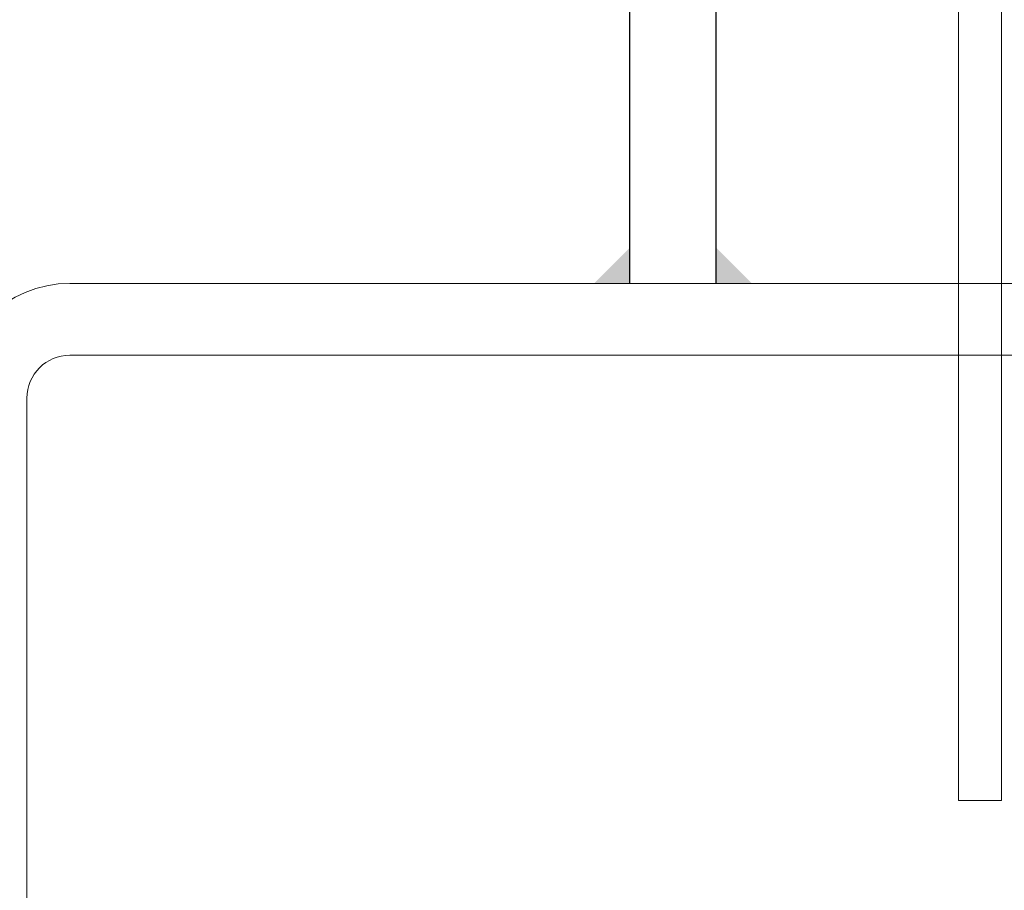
# Model space of a CAD drawing. Header units: inches. Extents: x -647532 to 3008597, y -136987 to 2557681.
# Tile 120 of 153: x 49896 to 50033, y 48568 to 48689. Entities that reach past the tile are written whole.
import ezdxf
from ezdxf import colors
from ezdxf.entities.mleader import LeaderData, LeaderLine
from ezdxf.enums import TextEntityAlignment as Align
from ezdxf.math import Vec2, Vec3

# ---------------------------------------------------------------- set-up
doc = ezdxf.new("R2010")
doc.units = ezdxf.units.IN
doc.header["$MEASUREMENT"] = 0
doc.layers.add('ARCH', color=8, linetype='Continuous')
for name, color, linetype, lineweight in [('FURN', 8, 'Continuous', 5), ('FURN-HATCH', 8, 'Continuous', 5), ('YD-EXTERNAL 1', 8, 'Continuous', 5)]:
    doc.layers.add(name, color=color, linetype=linetype, lineweight=lineweight)
doc.styles.add('ARIAL', font='arial.ttf')
doc.styles.get("Standard").update_dxf_attribs({"font": 'arial.ttf'})

# ---------------------------------------------------------------- blocks, each defined once
blk = doc.blocks.new('BIAL-IT1I-KGD-001-IN-DWG-141 LEVEL 2 - OVERALL FIRE EXIT PLAN$0$A$C258E6B3D')
for p, q in [((365.52, 4910.44), (365.52, 4742.44)), ((375.52, 4910.44), (375.52, 4742.44)), ((381.52, 4736.44), (749.52, 4736.44))]:
    blk.add_line(p, q)
at = {"lineweight": -3, "ltscale": 1000}
for p, q in [((365.52, 4832.44), (250.52, 4832.44)), ((365.52, 4820.44), (250.52, 4820.44))]:
    blk.add_line(p, q, dxfattribs=at)
for radius in [16, 6]:
    blk.add_arc((381.52, 4742.44), radius, 180, 270)
for points in [[(365.52, 4832.44), (365.52, 4837.44), (360.52, 4832.44)], [(365.52, 4820.44), (365.52, 4815.44), (360.52, 4820.44)]]:
    blk.add_solid(points)
blk = doc.blocks.new('BIAL-IT1I-KGD-001-IN-DWG-141 LEVEL 2 - OVERALL FIRE EXIT PLAN$0$TYPE 2')
blk.add_line((4082, 52.8), (4082, 58.8))
blk.add_lwpolyline([(4082, 52.8), (118, 52.8), (118, 58.8), (4082, 58.8)])
blk = doc.blocks.new('_TagSlot')
at = {"color": 0, "linetype": 'ByBlock', "lineweight": -2, "transparency": 16777216}
for p, q in [((-4, 4), (4, 4)), ((-4, -4), (4, -4))]:
    blk.add_line(p, q, dxfattribs=at)
for centre, start, end in [((-4, 0), 90, 270), ((4, 0), 270, 90)]:
    blk.add_arc(centre, 4, start, end, dxfattribs=at)
at = {"layer": 'FURN', "color": 0, "transparency": 16777216, "style": 'ARIAL'}
blk.add_attdef('M-01', text='', height=2.5, dxfattribs=at).set_placement((0, -1.5), align=Align.CENTER)
blk = doc.blocks.new('_DotSmall')
at = {"color": 0, "linetype": 'ByBlock', "const_width": 0.5}
blk.add_lwpolyline([(-0.0625, 0, 1), (0.0625, 0, 1)], format="xyb", close=True, dxfattribs=at)
blk = doc.blocks.new('ARCH')
at = {"layer": 'YD-EXTERNAL 1', "rotation": 269.9999999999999}
for name, p in [('BIAL-IT1I-KGD-001-IN-DWG-141 LEVEL 2 - OVERALL FIRE EXIT PLAN$0$TYPE 2', (49974.044, 52662.363)), ('BIAL-IT1I-KGD-001-IN-DWG-141 LEVEL 2 - OVERALL FIRE EXIT PLAN$0$A$C258E6B3D', (45160.642, 49017.883))]:
    blk.add_blockref(name, p, dxfattribs=at)
at = {"layer": 'FURN-HATCH', "linetype": 'Continuous'}
ml = blk.add_multileader_block('Standard', dxfattribs=at)
ml.set_content('_TagSlot', color=256, scale=-11.71875)
ml.set_attribute('M-01', 'VNR1', width=0)
ml.set_leader_properties(color=256, linetype='ByLayer', lineweight=-1)
ml.set_arrow_properties(name='DOTSMALL')
ml.build(insert=Vec2(0, 0))
ml.multileader.update_dxf_attribs({"dogleg_length": 115.809, "arrow_head_size": 28.235})
ctx = ml.context
ctx.base_point, ctx.char_height, ctx.arrow_head_size, ctx.landing_gap_size, ctx.plane_origin = Vec3(101476.346, 52296.962), 200, 28.235, 4, Vec3(100757.024, 52076.672)
notes = []
notes.append((ctx, [(0, (0, 0, 0), (0, 0), (1, 0), 1, [])]))
ctx.block.insert, ctx.block.rotation, ctx.block.scale = Vec3(101570.096, 52296.962), 3.1415927, Vec3(-11.71875, 11.71875, 11.71875)
ml = blk.add_multileader_block('Standard', dxfattribs=at)
ml.set_content('_TagSlot', color=256, scale=-11.71875)
ml.set_attribute('M-01', 'VNR1', width=0)
ml.set_leader_properties(color=256, linetype='ByLayer', lineweight=-1)
ml.set_arrow_properties(name='DOTSMALL')
ml.build(insert=Vec2(0, 0))
ml.multileader.update_dxf_attribs({"dogleg_length": 115.809, "arrow_head_size": 28.235})
ctx = ml.context
ctx.base_point, ctx.char_height, ctx.arrow_head_size, ctx.landing_gap_size, ctx.plane_origin = Vec3(97954.669, 52254.917), 200, 28.235, 4, Vec3(97235.347, 52034.627)
notes.append((ctx, [(0, (0, 0, 0), (0, 0), (1, 0), 1, [])]))
ctx.block.insert, ctx.block.rotation, ctx.block.scale = Vec3(98048.419, 52254.917), 3.1415927, Vec3(-11.71875, 11.71875, 11.71875)
ml = blk.add_multileader_block('Standard', dxfattribs=at)
ml.set_content('_TagSlot', color=256, scale=-11.71875)
ml.set_attribute('M-01', 'VNR1', width=0)
ml.set_leader_properties(color=256, linetype='ByLayer', lineweight=-1)
ml.set_arrow_properties(name='DOTSMALL')
ml.build(insert=Vec2(0, 0))
ml.multileader.update_dxf_attribs({"dogleg_length": 115.809, "arrow_head_size": 28.235})
ctx = ml.context
ctx.base_point, ctx.char_height, ctx.arrow_head_size, ctx.landing_gap_size, ctx.plane_origin = Vec3(99751.234, 51693.272), 200, 28.235, 4, Vec3(99031.911, 51472.982)
notes.append((ctx, [(0, (0, 0, 0), (0, 0), (1, 0), 1, [])]))
ctx.block.insert, ctx.block.rotation, ctx.block.scale = Vec3(99844.984, 51693.272), 3.1415927, Vec3(-11.71875, 11.71875, 11.71875)
for ctx, leaders in notes:
    for number, flags, end, landing, length, lines in leaders:
        leader = LeaderData()
        leader.index, (leader.has_last_leader_line, leader.has_dogleg_vector, leader.attachment_direction) = number, flags
        leader.last_leader_point, leader.dogleg_vector, leader.dogleg_length = Vec3(end), Vec3(landing), length
        for number, points, colour, breaks in lines:
            line = LeaderLine()
            line.index, line.vertices, line.color, line.breaks = number, Vec3.list(points), colors.encode_raw_color(colour), breaks
            leader.lines.append(line)
        ctx.leaders.append(leader)

msp = doc.modelspace()

# ---------------------------------------------------------------- block references
at = {"layer": 'ARCH'}
msp.add_blockref('ARCH', (0, 0), dxfattribs=at)

doc.saveas('drawing.dxf')
